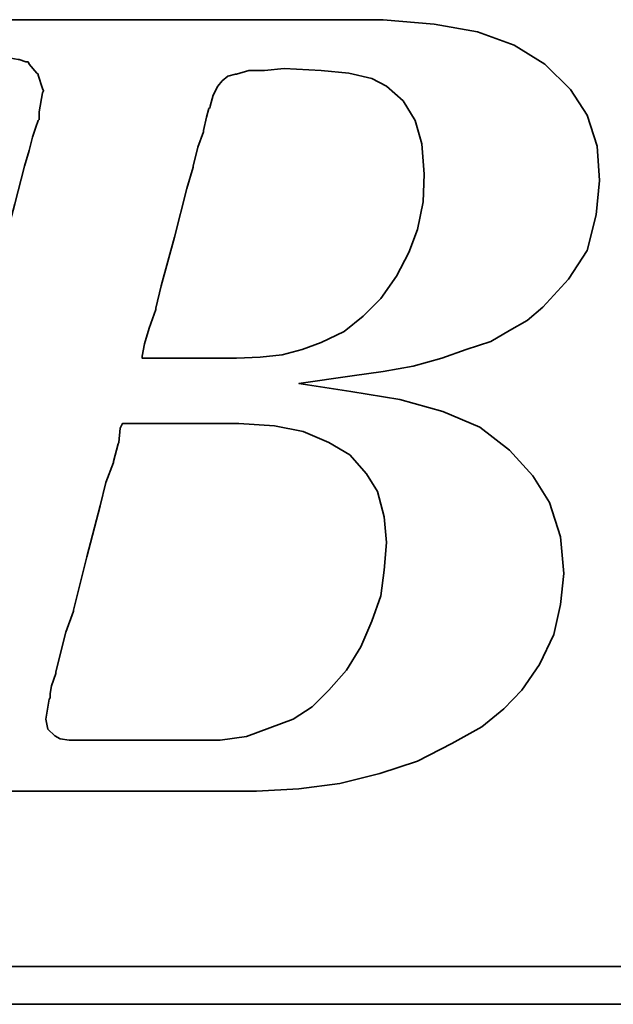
# Model space of a CAD drawing. Header units: inches. Extents: x 12 to 2432, y -431 to 237.
# Tile 30 of 48: x 236.96 to 238.48, y 159.61 to 162.13. Entities that reach past the tile are written whole.
import ezdxf

# ---------------------------------------------------------------- set-up
doc = ezdxf.new("R2010")
doc.units = ezdxf.units.IN
doc.header["$LTSCALE"] = 0.1
doc.layers.add('DIM', color=4, linetype='Continuous')
doc.layers.add('layer 1', color=7, linetype='Continuous')

# ---------------------------------------------------------------- blocks, each defined once
blk = doc.blocks.new('TBI MOTION logo(完整正式版)')
at = {"layer": 'layer 1', "color": 22, "lineweight": 35}
for points, knots in [([(-64.65375, -6.86375), (-64.65375, -6.86375), (-64.84375, -7.29625), (-64.84375, -7.29625), (-64.84375, -7.29625), (-64.84375, -7.29625), (-64.86875, -7.34375), (-64.86875, -7.34375), (-64.86875, -7.34375), (-64.86875, -7.34375), (-64.86875, -7.36875), (-64.86875, -7.36875), (-64.86875, -7.36875), (-64.86875, -7.36875), (-65.15375, -7.65375), (-65.15375, -7.65375), (-65.15375, -7.65375), (-65.15375, -7.65375), (-65.17875, -7.65375), (-65.17875, -7.65375), (-65.17875, -7.65375), (-65.17875, -7.65375), (-65.20375, -7.67875), (-65.20375, -7.67875), (-65.20375, -7.67875), (-65.20375, -7.67875), (-65.58875, -7.87125), (-65.58875, -7.87125), (-65.58875, -7.87125), (-65.58875, -7.87125), (-65.63375, -7.87125), (-65.63375, -7.87125), (-65.63375, -7.87125), (-65.63375, -7.87125), (-65.65875, -7.89375), (-65.65875, -7.89375), (-65.65875, -7.89375), (-65.65875, -7.89375), (-66.09375, -7.94375), (-66.09375, -7.94375), (-66.09375, -7.94375), (-66.09375, -7.94375), (-66.11375, -7.94375), (-66.11375, -7.94375), (-66.11375, -7.94375), (-66.11375, -7.94375), (-66.16375, -7.94375), (-66.16375, -7.94375), (-66.16375, -7.94375), (-66.16375, -7.94375), (-66.30875, -7.94375), (-66.30875, -7.94375), (-66.30875, -7.94375), (-66.30875, -7.94375), (-66.69375, -7.94375), (-66.69375, -7.94375), (-66.69375, -7.94375), (-66.69375, -7.94375), (-67.07375, -7.94375), (-67.07375, -7.94375), (-67.07375, -7.94375), (-67.07375, -7.94375), (-67.12375, -7.94375), (-67.12375, -7.94375), (-67.12375, -7.94375), (-67.12375, -7.94375), (-67.12375, -7.96625), (-67.12375, -7.96625), (-67.12375, -7.96625), (-67.12375, -7.96625), (-67.14875, -7.99125), (-67.14875, -7.99125), (-67.14875, -7.99125), (-67.14875, -7.99125), (-67.24375, -8.34875), (-67.24375, -8.34875), (-67.24375, -8.34875), (-67.24375, -8.34875), (-67.31375, -8.68625), (-67.31375, -8.68625), (-67.31375, -8.68625), (-67.31375, -8.68625), (-67.26875, -8.68625), (-67.26875, -8.68625), (-67.26875, -8.68625), (-67.26875, -8.68625), (-67.07375, -8.68625), (-67.07375, -8.68625), (-67.07375, -8.68625), (-67.07375, -8.68625), (-66.54875, -8.68625), (-66.54875, -8.68625), (-66.54875, -8.68625), (-66.54875, -8.68625), (-65.82625, -8.68625), (-65.82625, -8.68625), (-65.82625, -8.68625), (-65.82625, -8.68625), (-65.01375, -8.68625), (-65.01375, -8.68625), (-65.01375, -8.68625), (-65.01375, -8.68625), (-64.05375, -8.68625), (-64.05375, -8.68625), (-64.05375, -8.68625), (-64.05375, -8.68625), (-62.08375, -8.68625), (-62.08375, -8.68625), (-62.08375, -8.68625), (-62.08375, -8.68625), (-60.06875, -8.68625), (-60.06875, -8.68625), (-60.06875, -8.68625), (-60.06875, -8.68625), (-59.10875, -8.68625), (-59.10875, -8.68625), (-59.10875, -8.68625), (-59.10875, -8.68625), (-58.29375, -8.68625), (-58.29375, -8.68625), (-58.29375, -8.68625), (-58.29375, -8.68625), (-57.57375, -8.68625), (-57.57375, -8.68625), (-57.57375, -8.68625), (-57.57375, -8.68625), (-57.04875, -8.68625), (-57.04875, -8.68625), (-57.04875, -8.68625), (-57.04875, -8.68625), (-56.85375, -8.68625), (-56.85375, -8.68625), (-56.85375, -8.68625), (-56.85375, -8.68625), (-56.70875, -8.68625), (-56.70875, -8.68625), (-56.70875, -8.68625), (-56.70875, -8.68625), (-56.61375, -8.68625), (-56.61375, -8.68625), (-56.61375, -8.68625), (-56.61375, -8.68625), (-56.56875, -8.68625), (-56.56875, -8.68625), (-56.56875, -8.68625), (-56.56875, -8.68625), (-55.65375, -8.63875), (-55.65375, -8.63875), (-55.65375, -8.63875), (-55.65375, -8.63875), (-54.76875, -8.51875), (-54.76875, -8.51875), (-54.76875, -8.51875), (-54.76875, -8.51875), (-53.90375, -8.30375), (-53.90375, -8.30375), (-53.90375, -8.30375), (-53.90375, -8.30375), (-53.08875, -8.03875), (-53.08875, -8.03875), (-53.08875, -8.03875), (-53.08875, -8.03875), (-52.34375, -7.65375), (-52.34375, -7.65375), (-52.34375, -7.65375), (-52.34375, -7.65375), (-51.69875, -7.29625), (-51.69875, -7.29625), (-51.69875, -7.29625), (-51.69875, -7.29625), (-51.21875, -6.91125), (-51.21875, -6.91125), (-51.21875, -6.91125), (-51.21875, -6.91125), (-50.83375, -6.50375), (-50.83375, -6.50375), (-50.83375, -6.50375), (-50.83375, -6.50375), (-50.44875, -5.94875), (-50.44875, -5.94875), (-50.44875, -5.94875), (-50.44875, -5.94875), (-50.13875, -5.30375), (-50.13875, -5.30375), (-50.13875, -5.30375), (-50.13875, -5.30375), (-49.99375, -4.65375), (-49.99375, -4.65375), (-49.99375, -4.65375), (-49.99375, -4.65375), (-49.92375, -3.98375), (-49.92375, -3.98375), (-49.92375, -3.98375), (-49.92375, -3.98375), (-49.99375, -3.19374), (-49.99375, -3.19374), (-49.99375, -3.19374), (-49.99375, -3.19374), (-50.23374, -2.44874), (-50.23374, -2.44874), (-50.23374, -2.44874), (-50.23374, -2.44874), (-50.59375, -1.87374), (-50.59375, -1.87374), (-50.59375, -1.87374), (-50.59375, -1.87374), (-51.09875, -1.31874), (-51.09875, -1.31874), (-51.09875, -1.31874), (-51.09875, -1.31874), (-51.74375, -0.81875), (-51.74375, -0.81875), (-51.74375, -0.81875), (-51.74375, -0.81875), (-52.53875, -0.48125), (-52.53875, -0.48125), (-52.53875, -0.48125), (-52.53875, -0.48125), (-53.47375, -0.21875), (-53.47375, -0.21875), (-53.47375, -0.21875), (-53.47375, -0.21875), (-54.52875, -0.04874), (-54.52875, -0.04874), (-54.52875, -0.04874), (-54.52875, -0.04874), (-55.65375, 0.12125), (-55.65375, 0.12125), (-55.65375, 0.12125), (-55.65375, 0.12125), (-54.50375, 0.28624), (-54.50375, 0.28624), (-54.50375, 0.28624), (-54.50375, 0.28624), (-53.83375, 0.38124), (-53.83375, 0.38124), (-53.83375, 0.38124), (-53.83375, 0.38124), (-53.18375, 0.50125), (-53.18375, 0.50125), (-53.18375, 0.50125), (-53.18375, 0.50125), (-52.55875, 0.66874), (-52.55875, 0.66874), (-52.55875, 0.66874), (-52.55875, 0.66874), (-52.03375, 0.86124), (-52.03375, 0.86124), (-52.03375, 0.86124), (-52.03375, 0.86124), (-51.50374, 1.03124), (-51.50374, 1.03124), (-51.50374, 1.03124), (-51.50374, 1.03124), (-51.09875, 1.27125), (-51.09875, 1.27125), (-51.09875, 1.27125), (-51.09875, 1.27125), (-50.71375, 1.48624), (-50.71375, 1.48624), (-50.71375, 1.48624), (-50.71375, 1.48624), (-50.37625, 1.77625), (-50.37625, 1.77625), (-50.37625, 1.77625), (-50.37625, 1.77625), (-49.82375, 2.37625), (-49.82375, 2.37625), (-49.82375, 2.37625), (-49.82375, 2.37625), (-49.41875, 2.99625), (-49.41875, 2.99625), (-49.41875, 2.99625), (-49.41875, 2.99625), (-49.22375, 3.76625), (-49.22375, 3.76625), (-49.22375, 3.76625), (-49.22375, 3.76625), (-49.15375, 4.50874), (-49.15375, 4.50874), (-49.15375, 4.50874), (-49.15375, 4.50874), (-49.20375, 5.25125), (-49.20375, 5.25125), (-49.20375, 5.25125), (-49.20375, 5.25125), (-49.41875, 5.92625), (-49.41875, 5.92625), (-49.41875, 5.92625), (-49.41875, 5.92625), (-49.77875, 6.47625), (-49.77875, 6.47625), (-49.77875, 6.47625), (-49.77875, 6.47625), (-50.33125, 7.02624), (-50.33125, 7.02624), (-50.33125, 7.02624), (-50.33125, 7.02624), (-51.00125, 7.43625), (-51.00125, 7.43625), (-51.00125, 7.43625), (-51.00125, 7.43625), (-51.79375, 7.72625), (-51.79375, 7.72625), (-51.79375, 7.72625), (-51.79375, 7.72625), (-52.72875, 7.89124), (-52.72875, 7.89124), (-52.72875, 7.89124), (-52.72875, 7.89124), (-53.83375, 7.98625), (-53.83375, 7.98625), (-53.83375, 7.98625), (-53.83375, 7.98625), (-53.92875, 7.98625), (-53.92875, 7.98625), (-53.92875, 7.98625), (-53.92875, 7.98625), (-54.26375, 7.98625), (-54.26375, 7.98625), (-54.26375, 7.98625), (-54.26375, 7.98625), (-54.74375, 7.98625), (-54.74375, 7.98625), (-54.74375, 7.98625), (-54.74375, 7.98625), (-55.36875, 7.98625), (-55.36875, 7.98625), (-55.36875, 7.98625), (-55.36875, 7.98625), (-56.13375, 7.98625), (-56.13375, 7.98625), (-56.13375, 7.98625), (-56.13375, 7.98625), (-56.94875, 7.98625), (-56.94875, 7.98625), (-56.94875, 7.98625), (-56.94875, 7.98625), (-58.77625, 7.98625), (-58.77625, 7.98625), (-58.77625, 7.98625), (-58.77625, 7.98625), (-60.59875, 7.98625), (-60.59875, 7.98625), (-60.59875, 7.98625), (-60.59875, 7.98625), (-61.41375, 7.98625), (-61.41375, 7.98625), (-61.41375, 7.98625), (-61.41375, 7.98625), (-62.17875, 7.98625), (-62.17875, 7.98625), (-62.17875, 7.98625), (-62.17875, 7.98625), (-62.80375, 7.98625), (-62.80375, 7.98625), (-62.80375, 7.98625), (-62.80375, 7.98625), (-63.30625, 7.98625), (-63.30625, 7.98625), (-63.30625, 7.98625), (-63.30625, 7.98625), (-63.57375, 7.98625), (-63.57375, 7.98625), (-63.57375, 7.98625), (-63.57375, 7.98625), (-63.57375, 7.96375), (-63.57375, 7.96375), (-63.57375, 7.96375), (-63.57375, 7.96375), (-63.59875, 7.94125), (-63.59875, 7.94125), (-63.59875, 7.94125), (-63.59875, 7.94125), (-63.69375, 7.55625), (-63.69375, 7.55625), (-63.69375, 7.55625), (-63.69375, 7.55625), (-63.76375, 7.24624), (-63.76375, 7.24624), (-63.76375, 7.24624), (-63.76375, 7.24624), (-63.23875, 7.24624), (-63.23875, 7.24624), (-63.23875, 7.24624), (-63.23875, 7.24624), (-62.75875, 7.24624), (-62.75875, 7.24624), (-62.75875, 7.24624), (-62.75875, 7.24624), (-62.61125, 7.24624), (-62.61125, 7.24624), (-62.61125, 7.24624), (-62.61125, 7.24624), (-62.56625, 7.24624), (-62.56625, 7.24624), (-62.56625, 7.24624), (-62.56625, 7.24624), (-62.22875, 7.24624), (-62.22875, 7.24624), (-62.22875, 7.24624), (-62.22875, 7.24624), (-62.20375, 7.24624), (-62.20375, 7.24624), (-62.20375, 7.24624), (-62.20375, 7.24624), (-62.17875, 7.21875), (-62.17875, 7.21875), (-62.17875, 7.21875), (-62.17875, 7.21875), (-61.96375, 7.17125), (-61.96375, 7.17125), (-61.96375, 7.17125), (-61.96375, 7.17125), (-61.72375, 7.12624), (-61.72375, 7.12624), (-61.72375, 7.12624), (-61.72375, 7.12624), (-61.70375, 7.12624), (-61.70375, 7.12624), (-61.70375, 7.12624), (-61.70375, 7.12624), (-61.55875, 7.07624), (-61.55875, 7.07624), (-61.55875, 7.07624), (-61.55875, 7.07624), (-61.50875, 7.07624), (-61.50875, 7.07624), (-61.50875, 7.07624), (-61.50875, 7.07624), (-61.48375, 7.02624), (-61.48375, 7.02624), (-61.48375, 7.02624), (-61.48375, 7.02624), (-61.31875, 6.83375), (-61.31875, 6.83375), (-61.31875, 6.83375), (-61.31875, 6.83375), (-61.29375, 6.81125), (-61.29375, 6.81125), (-61.29375, 6.81125), (-61.29375, 6.81125), (-61.29375, 6.78625), (-61.29375, 6.78625), (-61.29375, 6.78625), (-61.29375, 6.78625), (-61.19875, 6.50124), (-61.19875, 6.50124), (-61.19875, 6.50124), (-61.19875, 6.50124), (-61.17375, 6.45124), (-61.17375, 6.45124), (-61.17375, 6.45124), (-61.17375, 6.45124), (-61.19875, 6.40625), (-61.19875, 6.40625), (-61.19875, 6.40625), (-61.19875, 6.40625), (-61.26875, 5.99624), (-61.26875, 5.99624), (-61.26875, 5.99624), (-61.26875, 5.99624), (-61.26875, 5.85125), (-61.26875, 5.85125), (-61.26875, 5.85125), (-61.26875, 5.85125), (-61.26875, 5.82625), (-61.26875, 5.82625), (-61.26875, 5.82625), (-61.26875, 5.82625), (-61.29375, 5.80625), (-61.29375, 5.80625), (-61.29375, 5.80625), (-61.29375, 5.80625), (-61.34125, 5.66125), (-61.34125, 5.66125), (-61.34125, 5.66125), (-61.34125, 5.66125), (-61.41375, 5.44625), (-61.41375, 5.44625), (-61.41375, 5.44625), (-61.41375, 5.44625), (-61.48375, 5.15625), (-61.48375, 5.15625), (-61.48375, 5.15625), (-61.48375, 5.15625), (-61.58375, 4.82124), (-61.58375, 4.82124), (-61.58375, 4.82124), (-61.58375, 4.82124), (-61.79875, 4.00375), (-61.79875, 4.00375), (-61.79875, 4.00375), (-61.79875, 4.00375), (-62.05875, 2.99625), (-62.05875, 2.99625), (-62.05875, 2.99625), (-62.05875, 2.99625), (-62.34875, 1.91625), (-62.34875, 1.91625), (-62.34875, 1.91625), (-62.34875, 1.91625), (-62.97375, -0.41124), (-62.97375, -0.41124), (-62.97375, -0.41124), (-62.97375, -0.41124), (-63.59875, -2.75875), (-63.59875, -2.75875), (-63.59875, -2.75875), (-63.59875, -2.75875), (-63.88375, -3.86374), (-63.88375, -3.86374), (-63.88375, -3.86374), (-63.88375, -3.86374), (-64.14875, -4.82374), (-64.14875, -4.82374), (-64.14875, -4.82374), (-64.14875, -4.82374), (-64.36375, -5.64125), (-64.36375, -5.64125), (-64.36375, -5.64125), (-64.36375, -5.64125), (-64.43625, -5.97625), (-64.43625, -5.97625), (-64.43625, -5.97625), (-64.43625, -5.97625), (-64.50875, -6.28625), (-64.50875, -6.28625), (-64.50875, -6.28625), (-64.50875, -6.28625), (-64.50875, -6.30875), (-64.50875, -6.30875), (-64.50875, -6.30875), (-64.50875, -6.30875), (-64.57875, -6.50375), (-64.57875, -6.50375), (-64.57875, -6.50375), (-64.57875, -6.50375), (-64.62875, -6.69625), (-64.62875, -6.69625), (-64.62875, -6.69625), (-64.62875, -6.69625), (-64.62875, -6.76875), (-64.62875, -6.76875), (-64.62875, -6.76875), (-64.62875, -6.76875), (-64.62875, -6.81375), (-64.62875, -6.81375), (-64.62875, -6.81375), (-64.62875, -6.81375), (-64.62875, -6.83875), (-64.62875, -6.83875), (-64.62875, -6.83875), (-64.62875, -6.83875), (-64.65375, -6.86375), (-64.65375, -6.86375)], [0, 0, 0, 0, 0.00719424, 0.00719424, 0.00719424, 0.00719424, 0.01438849, 0.01438849, 0.01438849, 0.01438849, 0.02158273, 0.02158273, 0.02158273, 0.02158273, 0.02877698, 0.02877698, 0.02877698, 0.02877698, 0.03597122, 0.03597122, 0.03597122, 0.03597122, 0.04316547, 0.04316547, 0.04316547, 0.04316547, 0.05035971, 0.05035971, 0.05035971, 0.05035971, 0.05755396, 0.05755396, 0.05755396, 0.05755396, 0.0647482, 0.0647482, 0.0647482, 0.0647482, 0.07194245, 0.07194245, 0.07194245, 0.07194245, 0.07913669, 0.07913669, 0.07913669, 0.07913669, 0.08633094, 0.08633094, 0.08633094, 0.08633094, 0.09352518, 0.09352518, 0.09352518, 0.09352518, 0.10071942, 0.10071942, 0.10071942, 0.10071942, 0.10791367, 0.10791367, 0.10791367, 0.10791367, 0.11510791, 0.11510791, 0.11510791, 0.11510791, 0.12230216, 0.12230216, 0.12230216, 0.12230216, 0.1294964, 0.1294964, 0.1294964, 0.1294964, 0.13669065, 0.13669065, 0.13669065, 0.13669065, 0.14388489, 0.14388489, 0.14388489, 0.14388489, 0.15107914, 0.15107914, 0.15107914, 0.15107914, 0.15827338, 0.15827338, 0.15827338, 0.15827338, 0.16546763, 0.16546763, 0.16546763, 0.16546763, 0.17266187, 0.17266187, 0.17266187, 0.17266187, 0.17985612, 0.17985612, 0.17985612, 0.17985612, 0.18705036, 0.18705036, 0.18705036, 0.18705036, 0.1942446, 0.1942446, 0.1942446, 0.1942446, 0.20143885, 0.20143885, 0.20143885, 0.20143885, 0.20863309, 0.20863309, 0.20863309, 0.20863309, 0.21582734, 0.21582734, 0.21582734, 0.21582734, 0.22302158, 0.22302158, 0.22302158, 0.22302158, 0.23021583, 0.23021583, 0.23021583, 0.23021583, 0.23741007, 0.23741007, 0.23741007, 0.23741007, 0.24460432, 0.24460432, 0.24460432, 0.24460432, 0.25179856, 0.25179856, 0.25179856, 0.25179856, 0.25899281, 0.25899281, 0.25899281, 0.25899281, 0.26618705, 0.26618705, 0.26618705, 0.26618705, 0.27338129, 0.27338129, 0.27338129, 0.27338129, 0.28057554, 0.28057554, 0.28057554, 0.28057554, 0.28776978, 0.28776978, 0.28776978, 0.28776978, 0.29496403, 0.29496403, 0.29496403, 0.29496403, 0.30215827, 0.30215827, 0.30215827, 0.30215827, 0.30935252, 0.30935252, 0.30935252, 0.30935252, 0.31654676, 0.31654676, 0.31654676, 0.31654676, 0.32374101, 0.32374101, 0.32374101, 0.32374101, 0.33093525, 0.33093525, 0.33093525, 0.33093525, 0.3381295, 0.3381295, 0.3381295, 0.3381295, 0.34532374, 0.34532374, 0.34532374, 0.34532374, 0.35251799, 0.35251799, 0.35251799, 0.35251799, 0.35971223, 0.35971223, 0.35971223, 0.35971223, 0.36690647, 0.36690647, 0.36690647, 0.36690647, 0.37410072, 0.37410072, 0.37410072, 0.37410072, 0.38129496, 0.38129496, 0.38129496, 0.38129496, 0.38848921, 0.38848921, 0.38848921, 0.38848921, 0.39568345, 0.39568345, 0.39568345, 0.39568345, 0.4028777, 0.4028777, 0.4028777, 0.4028777, 0.41007194, 0.41007194, 0.41007194, 0.41007194, 0.41726619, 0.41726619, 0.41726619, 0.41726619, 0.42446043, 0.42446043, 0.42446043, 0.42446043, 0.43165468, 0.43165468, 0.43165468, 0.43165468, 0.43884892, 0.43884892, 0.43884892, 0.43884892, 0.44604317, 0.44604317, 0.44604317, 0.44604317, 0.45323741, 0.45323741, 0.45323741, 0.45323741, 0.46043165, 0.46043165, 0.46043165, 0.46043165, 0.4676259, 0.4676259, 0.4676259, 0.4676259, 0.47482014, 0.47482014, 0.47482014, 0.47482014, 0.48201439, 0.48201439, 0.48201439, 0.48201439, 0.48920863, 0.48920863, 0.48920863, 0.48920863, 0.49640288, 0.49640288, 0.49640288, 0.49640288, 0.50359712, 0.50359712, 0.50359712, 0.50359712, 0.51079137, 0.51079137, 0.51079137, 0.51079137, 0.51798561, 0.51798561, 0.51798561, 0.51798561, 0.52517986, 0.52517986, 0.52517986, 0.52517986, 0.5323741, 0.5323741, 0.5323741, 0.5323741, 0.53956835, 0.53956835, 0.53956835, 0.53956835, 0.54676259, 0.54676259, 0.54676259, 0.54676259, 0.55395683, 0.55395683, 0.55395683, 0.55395683, 0.56115108, 0.56115108, 0.56115108, 0.56115108, 0.56834532, 0.56834532, 0.56834532, 0.56834532, 0.57553957, 0.57553957, 0.57553957, 0.57553957, 0.58273381, 0.58273381, 0.58273381, 0.58273381, 0.58992806, 0.58992806, 0.58992806, 0.58992806, 0.5971223, 0.5971223, 0.5971223, 0.5971223, 0.60431655, 0.60431655, 0.60431655, 0.60431655, 0.61151079, 0.61151079, 0.61151079, 0.61151079, 0.61870504, 0.61870504, 0.61870504, 0.61870504, 0.62589928, 0.62589928, 0.62589928, 0.62589928, 0.63309353, 0.63309353, 0.63309353, 0.63309353, 0.64028777, 0.64028777, 0.64028777, 0.64028777, 0.64748201, 0.64748201, 0.64748201, 0.64748201, 0.65467626, 0.65467626, 0.65467626, 0.65467626, 0.6618705, 0.6618705, 0.6618705, 0.6618705, 0.66906475, 0.66906475, 0.66906475, 0.66906475, 0.67625899, 0.67625899, 0.67625899, 0.67625899, 0.68345324, 0.68345324, 0.68345324, 0.68345324, 0.69064748, 0.69064748, 0.69064748, 0.69064748, 0.69784173, 0.69784173, 0.69784173, 0.69784173, 0.70503597, 0.70503597, 0.70503597, 0.70503597, 0.71223022, 0.71223022, 0.71223022, 0.71223022, 0.71942446, 0.71942446, 0.71942446, 0.71942446, 0.72661871, 0.72661871, 0.72661871, 0.72661871, 0.73381295, 0.73381295, 0.73381295, 0.73381295, 0.74100719, 0.74100719, 0.74100719, 0.74100719, 0.74820144, 0.74820144, 0.74820144, 0.74820144, 0.75539568, 0.75539568, 0.75539568, 0.75539568, 0.76258993, 0.76258993, 0.76258993, 0.76258993, 0.76978417, 0.76978417, 0.76978417, 0.76978417, 0.77697842, 0.77697842, 0.77697842, 0.77697842, 0.78417266, 0.78417266, 0.78417266, 0.78417266, 0.79136691, 0.79136691, 0.79136691, 0.79136691, 0.79856115, 0.79856115, 0.79856115, 0.79856115, 0.8057554, 0.8057554, 0.8057554, 0.8057554, 0.81294964, 0.81294964, 0.81294964, 0.81294964, 0.82014388, 0.82014388, 0.82014388, 0.82014388, 0.82733813, 0.82733813, 0.82733813, 0.82733813, 0.83453237, 0.83453237, 0.83453237, 0.83453237, 0.84172662, 0.84172662, 0.84172662, 0.84172662, 0.84892086, 0.84892086, 0.84892086, 0.84892086, 0.85611511, 0.85611511, 0.85611511, 0.85611511, 0.86330935, 0.86330935, 0.86330935, 0.86330935, 0.8705036, 0.8705036, 0.8705036, 0.8705036, 0.87769784, 0.87769784, 0.87769784, 0.87769784, 0.88489209, 0.88489209, 0.88489209, 0.88489209, 0.89208633, 0.89208633, 0.89208633, 0.89208633, 0.89928058, 0.89928058, 0.89928058, 0.89928058, 0.90647482, 0.90647482, 0.90647482, 0.90647482, 0.91366906, 0.91366906, 0.91366906, 0.91366906, 0.92086331, 0.92086331, 0.92086331, 0.92086331, 0.92805755, 0.92805755, 0.92805755, 0.92805755, 0.9352518, 0.9352518, 0.9352518, 0.9352518, 0.94244604, 0.94244604, 0.94244604, 0.94244604, 0.94964029, 0.94964029, 0.94964029, 0.94964029, 0.95683453, 0.95683453, 0.95683453, 0.95683453, 0.96402878, 0.96402878, 0.96402878, 0.96402878, 0.97122302, 0.97122302, 0.97122302, 0.97122302, 0.97841727, 0.97841727, 0.97841727, 0.97841727, 0.98561151, 0.98561151, 0.98561151, 0.98561151, 0.99280576, 0.99280576, 0.99280576, 0.99280576, 1, 1, 1, 1]), ([(-57.50375, 6.35625), (-57.50375, 6.35625), (-57.57375, 6.11625), (-57.57375, 6.11625), (-57.57375, 6.11625), (-57.57375, 6.11625), (-57.57375, 6.09125), (-57.57375, 6.09125), (-57.57375, 6.09125), (-57.57375, 6.09125), (-57.59875, 6.06625), (-57.59875, 6.06625), (-57.59875, 6.06625), (-57.59875, 6.06625), (-57.64875, 5.87625), (-57.64875, 5.87625), (-57.64875, 5.87625), (-57.64875, 5.87625), (-57.71875, 5.58875), (-57.71875, 5.58875), (-57.71875, 5.58875), (-57.71875, 5.58875), (-57.71875, 5.56625), (-57.71875, 5.56625), (-57.71875, 5.56625), (-57.71875, 5.56625), (-57.83875, 5.23125), (-57.83875, 5.23125), (-57.83875, 5.23125), (-57.83875, 5.23125), (-57.93625, 4.82124), (-57.93625, 4.82124), (-57.93625, 4.82124), (-57.93625, 4.82124), (-57.93625, 4.79624), (-57.93625, 4.79624), (-57.93625, 4.79624), (-57.93625, 4.79624), (-58.07875, 4.34125), (-58.07875, 4.34125), (-58.07875, 4.34125), (-58.07875, 4.34125), (-58.34375, 3.28625), (-58.34375, 3.28625), (-58.34375, 3.28625), (-58.34375, 3.28625), (-58.62875, 2.23124), (-58.62875, 2.23124), (-58.62875, 2.23124), (-58.62875, 2.23124), (-58.74875, 1.75125), (-58.74875, 1.75125), (-58.74875, 1.75125), (-58.74875, 1.75125), (-58.74875, 1.72625), (-58.74875, 1.72625), (-58.74875, 1.72625), (-58.74875, 1.72625), (-58.89375, 1.31625), (-58.89375, 1.31625), (-58.89375, 1.31625), (-58.89375, 1.31625), (-58.98875, 0.98124), (-58.98875, 0.98124), (-58.98875, 0.98124), (-58.98875, 0.98124), (-59.03875, 0.71625), (-59.03875, 0.71625), (-59.03875, 0.71625), (-59.03875, 0.71625), (-59.03875, 0.66874), (-59.03875, 0.66874), (-59.03875, 0.66874), (-59.03875, 0.66874), (-58.91875, 0.66874), (-58.91875, 0.66874), (-58.91875, 0.66874), (-58.91875, 0.66874), (-58.53375, 0.66874), (-58.53375, 0.66874), (-58.53375, 0.66874), (-58.53375, 0.66874), (-58.10375, 0.66874), (-58.10375, 0.66874), (-58.10375, 0.66874), (-58.10375, 0.66874), (-57.66875, 0.66874), (-57.66875, 0.66874), (-57.66875, 0.66874), (-57.66875, 0.66874), (-57.33375, 0.66874), (-57.33375, 0.66874), (-57.33375, 0.66874), (-57.33375, 0.66874), (-57.09375, 0.66874), (-57.09375, 0.66874), (-57.09375, 0.66874), (-57.09375, 0.66874), (-56.99875, 0.66874), (-56.99875, 0.66874), (-56.99875, 0.66874), (-56.99875, 0.66874), (-56.49375, 0.69374), (-56.49375, 0.69374), (-56.49375, 0.69374), (-56.49375, 0.69374), (-56.01375, 0.74374), (-56.01375, 0.74374), (-56.01375, 0.74374), (-56.01375, 0.74374), (-55.58375, 0.86124), (-55.58375, 0.86124), (-55.58375, 0.86124), (-55.58375, 0.86124), (-55.17375, 1.00624), (-55.17375, 1.00624), (-55.17375, 1.00624), (-55.17375, 1.00624), (-54.67375, 1.24625), (-54.67375, 1.24625), (-54.67375, 1.24625), (-54.67375, 1.24625), (-54.26375, 1.58124), (-54.26375, 1.58124), (-54.26375, 1.58124), (-54.26375, 1.58124), (-53.87875, 1.96374), (-53.87875, 1.96374), (-53.87875, 1.96374), (-53.87875, 1.96374), (-53.54375, 2.44625), (-53.54375, 2.44625), (-53.54375, 2.44625), (-53.54375, 2.44625), (-53.27875, 2.95125), (-53.27875, 2.95125), (-53.27875, 2.95125), (-53.27875, 2.95125), (-53.08875, 3.45124), (-53.08875, 3.45124), (-53.08875, 3.45124), (-53.08875, 3.45124), (-52.96875, 4.05124), (-52.96875, 4.05124), (-52.96875, 4.05124), (-52.96875, 4.05124), (-52.94375, 4.65125), (-52.94375, 4.65125), (-52.94375, 4.65125), (-52.94375, 4.65125), (-52.99375, 5.30125), (-52.99375, 5.30125), (-52.99375, 5.30125), (-52.99375, 5.30125), (-53.13875, 5.80625), (-53.13875, 5.80625), (-53.13875, 5.80625), (-53.13875, 5.80625), (-53.39875, 6.23625), (-53.39875, 6.23625), (-53.39875, 6.23625), (-53.39875, 6.23625), (-53.75875, 6.54875), (-53.75875, 6.54875), (-53.75875, 6.54875), (-53.75875, 6.54875), (-54.07375, 6.71625), (-54.07375, 6.71625), (-54.07375, 6.71625), (-54.07375, 6.71625), (-54.57375, 6.83375), (-54.57375, 6.83375), (-54.57375, 6.83375), (-54.57375, 6.83375), (-55.17375, 6.88625), (-55.17375, 6.88625), (-55.17375, 6.88625), (-55.17375, 6.88625), (-55.96875, 6.93125), (-55.96875, 6.93125), (-55.96875, 6.93125), (-55.96875, 6.93125), (-56.39875, 6.88625), (-56.39875, 6.88625), (-56.39875, 6.88625), (-56.39875, 6.88625), (-56.42125, 6.88625), (-56.42125, 6.88625), (-56.42125, 6.88625), (-56.42125, 6.88625), (-56.73375, 6.88625), (-56.73375, 6.88625), (-56.73375, 6.88625), (-56.73375, 6.88625), (-56.99875, 6.81125), (-56.99875, 6.81125), (-56.99875, 6.81125), (-56.99875, 6.81125), (-57.02375, 6.81125), (-57.02375, 6.81125), (-57.02375, 6.81125), (-57.02375, 6.81125), (-57.18875, 6.76625), (-57.18875, 6.76625), (-57.18875, 6.76625), (-57.18875, 6.76625), (-57.30875, 6.66625), (-57.30875, 6.66625), (-57.30875, 6.66625), (-57.30875, 6.66625), (-57.40875, 6.54875), (-57.40875, 6.54875), (-57.40875, 6.54875), (-57.40875, 6.54875), (-57.50375, 6.35625), (-57.50375, 6.35625)], [0, 0, 0, 0, 0.01851852, 0.01851852, 0.01851852, 0.01851852, 0.03703704, 0.03703704, 0.03703704, 0.03703704, 0.05555556, 0.05555556, 0.05555556, 0.05555556, 0.07407407, 0.07407407, 0.07407407, 0.07407407, 0.09259259, 0.09259259, 0.09259259, 0.09259259, 0.11111111, 0.11111111, 0.11111111, 0.11111111, 0.12962963, 0.12962963, 0.12962963, 0.12962963, 0.14814815, 0.14814815, 0.14814815, 0.14814815, 0.16666667, 0.16666667, 0.16666667, 0.16666667, 0.18518519, 0.18518519, 0.18518519, 0.18518519, 0.2037037, 0.2037037, 0.2037037, 0.2037037, 0.22222222, 0.22222222, 0.22222222, 0.22222222, 0.24074074, 0.24074074, 0.24074074, 0.24074074, 0.25925926, 0.25925926, 0.25925926, 0.25925926, 0.27777778, 0.27777778, 0.27777778, 0.27777778, 0.2962963, 0.2962963, 0.2962963, 0.2962963, 0.31481481, 0.31481481, 0.31481481, 0.31481481, 0.33333333, 0.33333333, 0.33333333, 0.33333333, 0.35185185, 0.35185185, 0.35185185, 0.35185185, 0.37037037, 0.37037037, 0.37037037, 0.37037037, 0.38888889, 0.38888889, 0.38888889, 0.38888889, 0.40740741, 0.40740741, 0.40740741, 0.40740741, 0.42592593, 0.42592593, 0.42592593, 0.42592593, 0.44444444, 0.44444444, 0.44444444, 0.44444444, 0.46296296, 0.46296296, 0.46296296, 0.46296296, 0.48148148, 0.48148148, 0.48148148, 0.48148148, 0.5, 0.5, 0.5, 0.5, 0.51851852, 0.51851852, 0.51851852, 0.51851852, 0.53703704, 0.53703704, 0.53703704, 0.53703704, 0.55555556, 0.55555556, 0.55555556, 0.55555556, 0.57407407, 0.57407407, 0.57407407, 0.57407407, 0.59259259, 0.59259259, 0.59259259, 0.59259259, 0.61111111, 0.61111111, 0.61111111, 0.61111111, 0.62962963, 0.62962963, 0.62962963, 0.62962963, 0.64814815, 0.64814815, 0.64814815, 0.64814815, 0.66666667, 0.66666667, 0.66666667, 0.66666667, 0.68518519, 0.68518519, 0.68518519, 0.68518519, 0.7037037, 0.7037037, 0.7037037, 0.7037037, 0.72222222, 0.72222222, 0.72222222, 0.72222222, 0.74074074, 0.74074074, 0.74074074, 0.74074074, 0.75925926, 0.75925926, 0.75925926, 0.75925926, 0.77777778, 0.77777778, 0.77777778, 0.77777778, 0.7962963, 0.7962963, 0.7962963, 0.7962963, 0.81481481, 0.81481481, 0.81481481, 0.81481481, 0.83333333, 0.83333333, 0.83333333, 0.83333333, 0.85185185, 0.85185185, 0.85185185, 0.85185185, 0.87037037, 0.87037037, 0.87037037, 0.87037037, 0.88888889, 0.88888889, 0.88888889, 0.88888889, 0.90740741, 0.90740741, 0.90740741, 0.90740741, 0.92592593, 0.92592593, 0.92592593, 0.92592593, 0.94444444, 0.94444444, 0.94444444, 0.94444444, 0.96296296, 0.96296296, 0.96296296, 0.96296296, 0.98148148, 0.98148148, 0.98148148, 0.98148148, 1, 1, 1, 1]), ([(-61.03125, -6.57375), (-61.03125, -6.57375), (-61.03125, -6.67125), (-61.03125, -6.67125), (-61.03125, -6.67125), (-61.03125, -6.67125), (-61.05375, -6.69625), (-61.05375, -6.69625), (-61.05375, -6.69625), (-61.05375, -6.69625), (-61.12375, -7.12875), (-61.12375, -7.12875), (-61.12375, -7.12875), (-61.12375, -7.12875), (-61.07875, -7.34375), (-61.07875, -7.34375), (-61.07875, -7.34375), (-61.07875, -7.34375), (-60.93375, -7.48875), (-60.93375, -7.48875), (-60.93375, -7.48875), (-60.93375, -7.48875), (-60.81375, -7.55625), (-60.81375, -7.55625), (-60.81375, -7.55625), (-60.81375, -7.55625), (-60.62375, -7.58375), (-60.62375, -7.58375), (-60.62375, -7.58375), (-60.62375, -7.58375), (-60.30875, -7.58375), (-60.30875, -7.58375), (-60.30875, -7.58375), (-60.30875, -7.58375), (-59.97375, -7.58375), (-59.97375, -7.58375), (-59.97375, -7.58375), (-59.97375, -7.58375), (-59.87875, -7.58375), (-59.87875, -7.58375), (-59.87875, -7.58375), (-59.87875, -7.58375), (-59.63625, -7.58375), (-59.63625, -7.58375), (-59.63625, -7.58375), (-59.63625, -7.58375), (-58.96875, -7.58375), (-58.96875, -7.58375), (-58.96875, -7.58375), (-58.96875, -7.58375), (-58.29375, -7.58375), (-58.29375, -7.58375), (-58.29375, -7.58375), (-58.29375, -7.58375), (-58.05375, -7.58375), (-58.05375, -7.58375), (-58.05375, -7.58375), (-58.05375, -7.58375), (-57.98375, -7.58375), (-57.98375, -7.58375), (-57.98375, -7.58375), (-57.98375, -7.58375), (-57.35875, -7.58375), (-57.35875, -7.58375), (-57.35875, -7.58375), (-57.35875, -7.58375), (-56.78375, -7.50875), (-56.78375, -7.50875), (-56.78375, -7.50875), (-56.78375, -7.50875), (-56.27875, -7.31875), (-56.27875, -7.31875), (-56.27875, -7.31875), (-56.27875, -7.31875), (-55.77375, -7.12875), (-55.77375, -7.12875), (-55.77375, -7.12875), (-55.77375, -7.12875), (-55.36875, -6.86375), (-55.36875, -6.86375), (-55.36875, -6.86375), (-55.36875, -6.86375), (-55.00875, -6.50375), (-55.00875, -6.50375), (-55.00875, -6.50375), (-55.00875, -6.50375), (-54.62375, -6.06875), (-54.62375, -6.06875), (-54.62375, -6.06875), (-54.62375, -6.06875), (-54.31375, -5.56875), (-54.31375, -5.56875), (-54.31375, -5.56875), (-54.31375, -5.56875), (-54.07375, -5.01625), (-54.07375, -5.01625), (-54.07375, -5.01625), (-54.07375, -5.01625), (-53.87875, -4.46374), (-53.87875, -4.46374), (-53.87875, -4.46374), (-53.87875, -4.46374), (-53.80875, -3.91375), (-53.80875, -3.91375), (-53.80875, -3.91375), (-53.80875, -3.91375), (-53.75875, -3.31375), (-53.75875, -3.31375), (-53.75875, -3.31375), (-53.75875, -3.31375), (-53.80875, -2.75875), (-53.80875, -2.75875), (-53.80875, -2.75875), (-53.80875, -2.75875), (-53.95375, -2.20875), (-53.95375, -2.20875), (-53.95375, -2.20875), (-53.95375, -2.20875), (-54.19375, -1.82625), (-54.19375, -1.82625), (-54.19375, -1.82625), (-54.19375, -1.82625), (-54.55375, -1.41875), (-54.55375, -1.41875), (-54.55375, -1.41875), (-54.55375, -1.41875), (-55.00875, -1.15125), (-55.00875, -1.15125), (-55.00875, -1.15125), (-55.00875, -1.15125), (-55.56125, -0.91375), (-55.56125, -0.91375), (-55.56125, -0.91375), (-55.56125, -0.91375), (-56.18125, -0.79375), (-56.18125, -0.79375), (-56.18125, -0.79375), (-56.18125, -0.79375), (-56.94875, -0.74374), (-56.94875, -0.74374), (-56.94875, -0.74374), (-56.94875, -0.74374), (-56.99875, -0.74374), (-56.99875, -0.74374), (-56.99875, -0.74374), (-56.99875, -0.74374), (-57.09375, -0.74374), (-57.09375, -0.74374), (-57.09375, -0.74374), (-57.09375, -0.74374), (-57.38375, -0.74374), (-57.38375, -0.74374), (-57.38375, -0.74374), (-57.38375, -0.74374), (-57.76875, -0.74374), (-57.76875, -0.74374), (-57.76875, -0.74374), (-57.76875, -0.74374), (-58.24625, -0.74374), (-58.24625, -0.74374), (-58.24625, -0.74374), (-58.24625, -0.74374), (-58.72875, -0.74374), (-58.72875, -0.74374), (-58.72875, -0.74374), (-58.72875, -0.74374), (-59.20875, -0.74374), (-59.20875, -0.74374), (-59.20875, -0.74374), (-59.20875, -0.74374), (-59.46875, -0.74374), (-59.46875, -0.74374), (-59.46875, -0.74374), (-59.46875, -0.74374), (-59.51625, -0.83875), (-59.51625, -0.83875), (-59.51625, -0.83875), (-59.51625, -0.83875), (-59.54375, -1.15125), (-59.54375, -1.15125), (-59.54375, -1.15125), (-59.54375, -1.15125), (-59.56375, -1.17874), (-59.56375, -1.17874), (-59.56375, -1.17874), (-59.56375, -1.17874), (-59.66375, -1.55875), (-59.66375, -1.55875), (-59.66375, -1.55875), (-59.66375, -1.55875), (-59.66375, -1.58375), (-59.66375, -1.58375), (-59.66375, -1.58375), (-59.66375, -1.58375), (-59.82875, -2.01874), (-59.82875, -2.01874), (-59.82875, -2.01874), (-59.82875, -2.01874), (-59.94875, -2.52125), (-59.94875, -2.52125), (-59.94875, -2.52125), (-59.94875, -2.52125), (-60.23875, -3.62375), (-60.23875, -3.62375), (-60.23875, -3.62375), (-60.23875, -3.62375), (-60.52375, -4.77624), (-60.52375, -4.77624), (-60.52375, -4.77624), (-60.52375, -4.77624), (-60.52375, -4.79874), (-60.52375, -4.79874), (-60.52375, -4.79874), (-60.52375, -4.79874), (-60.69125, -5.25375), (-60.69125, -5.25375), (-60.69125, -5.25375), (-60.69125, -5.25375), (-60.81375, -5.73625), (-60.81375, -5.73625), (-60.81375, -5.73625), (-60.81375, -5.73625), (-60.90875, -6.11875), (-60.90875, -6.11875), (-60.90875, -6.11875), (-60.90875, -6.11875), (-60.90875, -6.14375), (-60.90875, -6.14375), (-60.90875, -6.14375), (-60.90875, -6.14375), (-61.00375, -6.40875), (-61.00375, -6.40875), (-61.00375, -6.40875), (-61.00375, -6.40875), (-61.03125, -6.57375), (-61.03125, -6.57375)], [0, 0, 0, 0, 0.01694915, 0.01694915, 0.01694915, 0.01694915, 0.03389831, 0.03389831, 0.03389831, 0.03389831, 0.05084746, 0.05084746, 0.05084746, 0.05084746, 0.06779661, 0.06779661, 0.06779661, 0.06779661, 0.08474576, 0.08474576, 0.08474576, 0.08474576, 0.10169492, 0.10169492, 0.10169492, 0.10169492, 0.11864407, 0.11864407, 0.11864407, 0.11864407, 0.13559322, 0.13559322, 0.13559322, 0.13559322, 0.15254237, 0.15254237, 0.15254237, 0.15254237, 0.16949153, 0.16949153, 0.16949153, 0.16949153, 0.18644068, 0.18644068, 0.18644068, 0.18644068, 0.20338983, 0.20338983, 0.20338983, 0.20338983, 0.22033898, 0.22033898, 0.22033898, 0.22033898, 0.23728814, 0.23728814, 0.23728814, 0.23728814, 0.25423729, 0.25423729, 0.25423729, 0.25423729, 0.27118644, 0.27118644, 0.27118644, 0.27118644, 0.28813559, 0.28813559, 0.28813559, 0.28813559, 0.30508475, 0.30508475, 0.30508475, 0.30508475, 0.3220339, 0.3220339, 0.3220339, 0.3220339, 0.33898305, 0.33898305, 0.33898305, 0.33898305, 0.3559322, 0.3559322, 0.3559322, 0.3559322, 0.37288136, 0.37288136, 0.37288136, 0.37288136, 0.38983051, 0.38983051, 0.38983051, 0.38983051, 0.40677966, 0.40677966, 0.40677966, 0.40677966, 0.42372881, 0.42372881, 0.42372881, 0.42372881, 0.44067797, 0.44067797, 0.44067797, 0.44067797, 0.45762712, 0.45762712, 0.45762712, 0.45762712, 0.47457627, 0.47457627, 0.47457627, 0.47457627, 0.49152542, 0.49152542, 0.49152542, 0.49152542, 0.50847458, 0.50847458, 0.50847458, 0.50847458, 0.52542373, 0.52542373, 0.52542373, 0.52542373, 0.54237288, 0.54237288, 0.54237288, 0.54237288, 0.55932203, 0.55932203, 0.55932203, 0.55932203, 0.57627119, 0.57627119, 0.57627119, 0.57627119, 0.59322034, 0.59322034, 0.59322034, 0.59322034, 0.61016949, 0.61016949, 0.61016949, 0.61016949, 0.62711864, 0.62711864, 0.62711864, 0.62711864, 0.6440678, 0.6440678, 0.6440678, 0.6440678, 0.66101695, 0.66101695, 0.66101695, 0.66101695, 0.6779661, 0.6779661, 0.6779661, 0.6779661, 0.69491525, 0.69491525, 0.69491525, 0.69491525, 0.71186441, 0.71186441, 0.71186441, 0.71186441, 0.72881356, 0.72881356, 0.72881356, 0.72881356, 0.74576271, 0.74576271, 0.74576271, 0.74576271, 0.76271186, 0.76271186, 0.76271186, 0.76271186, 0.77966102, 0.77966102, 0.77966102, 0.77966102, 0.79661017, 0.79661017, 0.79661017, 0.79661017, 0.81355932, 0.81355932, 0.81355932, 0.81355932, 0.83050847, 0.83050847, 0.83050847, 0.83050847, 0.84745763, 0.84745763, 0.84745763, 0.84745763, 0.86440678, 0.86440678, 0.86440678, 0.86440678, 0.88135593, 0.88135593, 0.88135593, 0.88135593, 0.89830508, 0.89830508, 0.89830508, 0.89830508, 0.91525424, 0.91525424, 0.91525424, 0.91525424, 0.93220339, 0.93220339, 0.93220339, 0.93220339, 0.94915254, 0.94915254, 0.94915254, 0.94915254, 0.96610169, 0.96610169, 0.96610169, 0.96610169, 0.98305085, 0.98305085, 0.98305085, 0.98305085, 1, 1, 1, 1]), ([(75.90875, -9.47875), (75.90875, -9.47875), (75.90875, -12.28625), (75.90875, -12.28625), (75.90875, -12.28625), (75.90875, -12.28625), (75.90875, -12.47875), (75.90875, -12.47875), (75.90875, -12.47875), (75.90875, -12.47875), (75.71625, -12.47875), (75.71625, -12.47875), (75.71625, -12.47875), (75.71625, -12.47875), (-88.32875, -12.47875), (-88.32875, -12.47875), (-88.32875, -12.47875), (-88.32875, -12.47875), (-88.32875, -13.29375), (-88.32875, -13.29375), (-88.32875, -13.29375), (-88.32875, -13.29375), (82.89125, -13.29375), (82.89125, -13.29375), (82.89125, -13.29375), (82.89125, -13.29375), (75.90875, -9.47875), (75.90875, -9.47875)], [0, 0, 0, 0, 0.14285714, 0.14285714, 0.14285714, 0.14285714, 0.28571429, 0.28571429, 0.28571429, 0.28571429, 0.42857143, 0.42857143, 0.42857143, 0.42857143, 0.57142857, 0.57142857, 0.57142857, 0.57142857, 0.71428571, 0.71428571, 0.71428571, 0.71428571, 0.85714286, 0.85714286, 0.85714286, 0.85714286, 1, 1, 1, 1])]:
    blk.add_open_spline(points, degree=3, knots=knots, dxfattribs=at)

msp = doc.modelspace()

# ---------------------------------------------------------------- block references
at = {"layer": 'DIM', "color": 7, "xscale": 0.1182449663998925, "yscale": 0.1182449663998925, "zscale": 0.1182449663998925}
msp.add_blockref('TBI MOTION logo(完整正式版)', (244.2563, 161.1838), dxfattribs=at)

doc.saveas('drawing.dxf')
